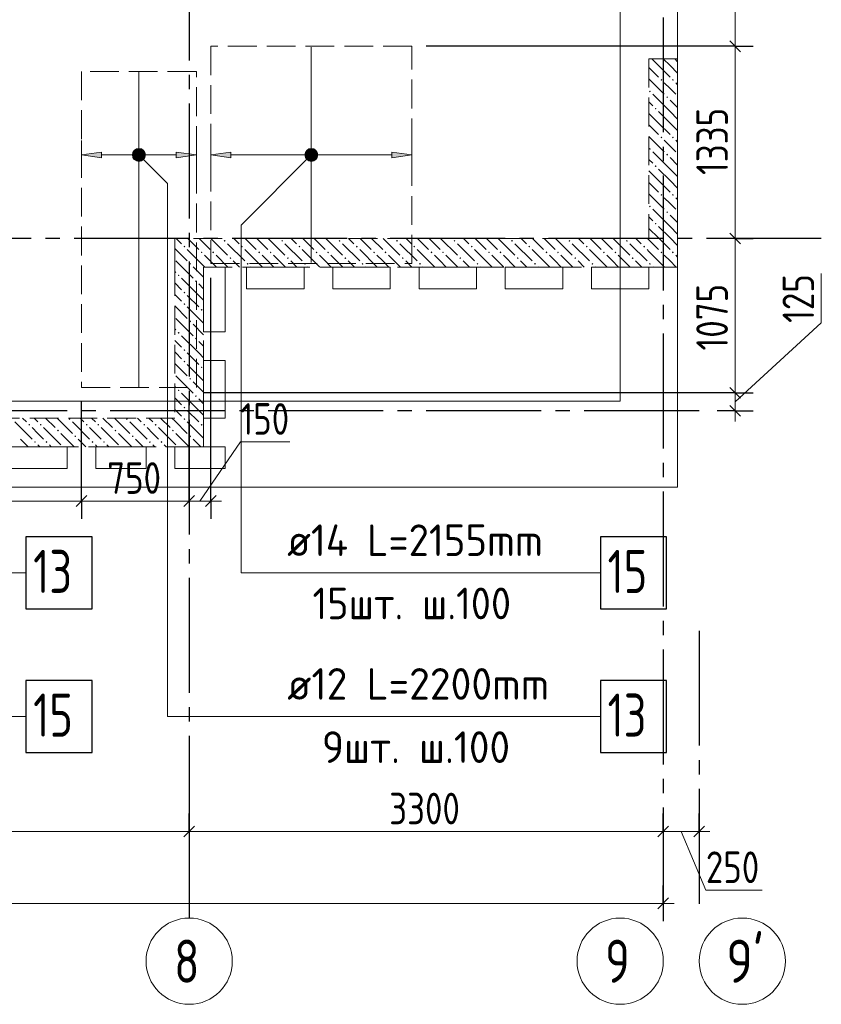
# Model space of a CAD drawing. Header units: millimetres. Extents: x 0 to 43617, y 0 to 59400.
# Tile 13 of 36: x 28494 to 34074, y 6500 to 13352. Entities that reach past the tile are written whole.
import ezdxf

# ---------------------------------------------------------------- set-up
doc = ezdxf.new("R2010")
doc.units = ezdxf.units.MM
doc.linetypes.add('______2', pattern=[270, 200, -70])
doc.linetypes.add('______5', pattern=[1100, 800, -100, 100, -100])
for name, color, linetype, lineweight in [('Standard', 7, 'Continuous', 25), ('ДОП Верх по У', 7, 'Continuous', 25), ('Оси', 40, '______5', 18), ('Позиционная метка номер позиции', 7, 'Continuous', 13), ('Примечания', 7, 'Continuous', 25)]:
    doc.layers.add(name, color=color, linetype=linetype, lineweight=lineweight)
doc.layers.add('ЖБ Перекрытие верхний уровень', color=7, linetype='Continuous', lineweight=25, true_color=0xe0e0ff)
doc.layers.add('ЖБ Стена верхний уровень', color=7, linetype='Continuous', lineweight=25, true_color=0x006e00)
doc.styles.add('GOST 2.304-81', font='txt')
doc.styles.add('ISOCPEUR', font='txt')

msp = doc.modelspace()

# ---------------------------------------------------------------- hatches: boundary and pattern name
at = {"layer": 'ДОП Верх по У', "linetype": 'Continuous', "lineweight": 13, "transparency": 33554687}
for points in [[(29064, 12391), (28924, 12411), (29064, 12431)], [(29964, 12391), (29824, 12411), (29964, 12431)]]:
    msp.add_hatch(color=7, dxfattribs=at).paths.add_polyline_path(points, flags=16)
for points in [[(29291.7, 12392.2), (29291.7, 12429.7), (29286.5, 12411)], [(29291.7, 12429.7), (29305.2, 12378.7), (29305.2, 12443.2)], [(29291.7, 12429.7), (29291.7, 12392.2), (29305.2, 12378.7)], [(29305.2, 12443.2), (29324, 12373.5), (29324, 12448.5)], [(29305.2, 12443.2), (29305.2, 12378.7), (29324, 12373.5)], [(29324, 12448.5), (29324, 12373.5), (29342.7, 12378.7)], [(29324, 12448.5), (29342.7, 12378.7), (29342.7, 12443.2)], [(29342.7, 12443.2), (29342.7, 12378.7), (29356.2, 12392.2)], [(29342.7, 12443.2), (29356.2, 12392.2), (29356.2, 12429.7)], [(29356.2, 12429.7), (29356.2, 12392.2), (29361.5, 12411)], [(29584, 12391), (29724, 12411), (29584, 12431)], [(30491.7, 12392.2), (30491.7, 12429.7), (30486.5, 12411)], [(30491.7, 12429.7), (30505.2, 12378.7), (30505.2, 12443.2)], [(30491.7, 12429.7), (30491.7, 12392.2), (30505.2, 12378.7)], [(30505.2, 12443.2), (30524, 12373.5), (30524, 12448.5)], [(30505.2, 12443.2), (30505.2, 12378.7), (30524, 12373.5)], [(30524, 12448.5), (30524, 12373.5), (30542.7, 12378.7)], [(30524, 12448.5), (30542.7, 12378.7), (30542.7, 12443.2)], [(30542.7, 12443.2), (30542.7, 12378.7), (30556.2, 12392.2)], [(30542.7, 12443.2), (30556.2, 12392.2), (30556.2, 12429.7)], [(30556.2, 12429.7), (30556.2, 12392.2), (30561.5, 12411)], [(31084, 12391), (31224, 12411), (31084, 12431)]]:
    msp.add_hatch(color=7, dxfattribs=at).paths.add_polyline_path(points)
at = {"layer": 'ЖБ Стена верхний уровень', "linetype": 'Continuous', "lineweight": 18, "transparency": 33554687}
for points in [[(32954.4, 12933.1), (32960.9, 12939.6), (32967.4, 12933.1), (32960.9, 12926.6)], [(33034.4, 12933.1), (33040.9, 12939.6), (33047.4, 12933.1), (33040.9, 12926.6)], [(32874.5, 12853.1), (32881, 12859.6), (32887.5, 12853.1), (32881, 12846.6)], [(32994.5, 12813.1), (33001, 12819.6), (33007.5, 12813.1), (33001, 12806.6)], [(32914.5, 12733.1), (32921, 12739.6), (32927.4, 12733.1), (32921, 12726.6)], [(32954.4, 12533.1), (32960.9, 12539.6), (32967.4, 12533.1), (32960.9, 12526.6)], [(33034.4, 12533.1), (33040.9, 12539.6), (33047.4, 12533.1), (33040.9, 12526.6)], [(32874.5, 12453.1), (32881, 12459.6), (32887.5, 12453.1), (32881, 12446.6)], [(32994.5, 12413.1), (33001, 12419.6), (33007.5, 12413.1), (33001, 12406.6)], [(32914.5, 12333.1), (32921, 12339.6), (32927.4, 12333.1), (32921, 12326.6)], [(32954.4, 12133.1), (32960.9, 12139.6), (32967.4, 12133.1), (32960.9, 12126.6)], [(33034.4, 12133.1), (33040.9, 12139.6), (33047.4, 12133.1), (33040.9, 12126.6)], [(32874.5, 12053.1), (32881, 12059.6), (32887.5, 12053.1), (32881, 12046.6)], [(32994.5, 12013.1), (33001, 12019.6), (33007.5, 12013.1), (33001, 12006.6)], [(32914.5, 11933.1), (32921, 11939.6), (32927.4, 11933.1), (32921, 11926.6)], [(29914.5, 11813.1), (29921, 11819.6), (29927.4, 11813.1), (29921, 11806.6)], [(30314.5, 11813.1), (30321, 11819.6), (30327.4, 11813.1), (30321, 11806.6)], [(30714.5, 11813.1), (30721, 11819.6), (30727.4, 11813.1), (30721, 11806.6)], [(31114.5, 11813.1), (31121, 11819.6), (31127.4, 11813.1), (31121, 11806.6)], [(31514.5, 11813.1), (31521, 11819.6), (31527.4, 11813.1), (31521, 11806.6)], [(31914.5, 11813.1), (31921, 11819.6), (31927.4, 11813.1), (31921, 11806.6)], [(32314.5, 11813.1), (32321, 11819.6), (32327.4, 11813.1), (32321, 11806.6)], [(32714.5, 11813.1), (32721, 11819.6), (32727.4, 11813.1), (32721, 11806.6)], [(29634.5, 11773.1), (29640.9, 11779.6), (29647.4, 11773.1), (29640.9, 11766.6)], [(29754.4, 11733.1), (29760.9, 11739.6), (29767.4, 11733.1), (29760.9, 11726.6)], [(29834.5, 11733.1), (29840.9, 11739.6), (29847.4, 11733.1), (29840.9, 11726.6)], [(30034.5, 11773.1), (30040.9, 11779.6), (30047.4, 11773.1), (30040.9, 11766.6)], [(30154.4, 11733.1), (30160.9, 11739.6), (30167.4, 11733.1), (30160.9, 11726.6)], [(30234.5, 11733.1), (30240.9, 11739.6), (30247.4, 11733.1), (30240.9, 11726.6)], [(30434.5, 11773.1), (30440.9, 11779.6), (30447.4, 11773.1), (30440.9, 11766.6)], [(30554.4, 11733.1), (30560.9, 11739.6), (30567.4, 11733.1), (30560.9, 11726.6)], [(30634.5, 11733.1), (30640.9, 11739.6), (30647.4, 11733.1), (30640.9, 11726.6)], [(30834.5, 11773.1), (30840.9, 11779.6), (30847.4, 11773.1), (30840.9, 11766.6)], [(30954.4, 11733.1), (30960.9, 11739.6), (30967.4, 11733.1), (30960.9, 11726.6)], [(31034.5, 11733.1), (31040.9, 11739.6), (31047.4, 11733.1), (31040.9, 11726.6)], [(31234.5, 11773.1), (31240.9, 11779.6), (31247.4, 11773.1), (31240.9, 11766.6)], [(31354.4, 11733.1), (31360.9, 11739.6), (31367.4, 11733.1), (31360.9, 11726.6)], [(31434.5, 11733.1), (31440.9, 11739.6), (31447.4, 11733.1), (31440.9, 11726.6)], [(31634.5, 11773.1), (31640.9, 11779.6), (31647.4, 11773.1), (31640.9, 11766.6)], [(31754.4, 11733.1), (31760.9, 11739.6), (31767.4, 11733.1), (31760.9, 11726.6)], [(31834.5, 11733.1), (31840.9, 11739.6), (31847.4, 11733.1), (31840.9, 11726.6)], [(32034.5, 11773.1), (32040.9, 11779.6), (32047.4, 11773.1), (32040.9, 11766.6)], [(32154.4, 11733.1), (32160.9, 11739.6), (32167.4, 11733.1), (32160.9, 11726.6)], [(32234.5, 11733.1), (32240.9, 11739.6), (32247.4, 11733.1), (32240.9, 11726.6)], [(32434.5, 11773.1), (32440.9, 11779.6), (32447.4, 11773.1), (32440.9, 11766.6)], [(32554.4, 11733.1), (32560.9, 11739.6), (32567.4, 11733.1), (32560.9, 11726.6)], [(32634.5, 11733.1), (32640.9, 11739.6), (32647.4, 11733.1), (32640.9, 11726.6)], [(32834.4, 11773.1), (32840.9, 11779.6), (32847.4, 11773.1), (32840.9, 11766.6)], [(32954.4, 11733.1), (32960.9, 11739.6), (32967.4, 11733.1), (32960.9, 11726.6)], [(33034.4, 11733.1), (33040.9, 11739.6), (33047.4, 11733.1), (33040.9, 11726.6)], [(29674.5, 11653.1), (29681, 11659.6), (29687.5, 11653.1), (29681, 11646.6)], [(29954.4, 11693.1), (29960.9, 11699.6), (29967.4, 11693.1), (29960.9, 11686.6)], [(30074.5, 11653.1), (30081, 11659.6), (30087.5, 11653.1), (30081, 11646.6)], [(30354.4, 11693.1), (30360.9, 11699.6), (30367.4, 11693.1), (30360.9, 11686.6)], [(30474.5, 11653.1), (30481, 11659.6), (30487.5, 11653.1), (30481, 11646.6)], [(30754.4, 11693.1), (30760.9, 11699.6), (30767.4, 11693.1), (30760.9, 11686.6)], [(30874.5, 11653.1), (30881, 11659.6), (30887.5, 11653.1), (30881, 11646.6)], [(31154.4, 11693.1), (31160.9, 11699.6), (31167.4, 11693.1), (31160.9, 11686.6)], [(31274.5, 11653.1), (31281, 11659.6), (31287.5, 11653.1), (31281, 11646.6)], [(31554.4, 11693.1), (31560.9, 11699.6), (31567.4, 11693.1), (31560.9, 11686.6)], [(31674.5, 11653.1), (31681, 11659.6), (31687.5, 11653.1), (31681, 11646.6)], [(31954.4, 11693.1), (31960.9, 11699.6), (31967.4, 11693.1), (31960.9, 11686.6)], [(32074.5, 11653.1), (32081, 11659.6), (32087.5, 11653.1), (32081, 11646.6)], [(32354.4, 11693.1), (32360.9, 11699.6), (32367.4, 11693.1), (32360.9, 11686.6)], [(32474.5, 11653.1), (32481, 11659.6), (32487.5, 11653.1), (32481, 11646.6)], [(32754.4, 11693.1), (32760.9, 11699.6), (32767.4, 11693.1), (32760.9, 11686.6)], [(32874.5, 11653.1), (32881, 11659.6), (32887.5, 11653.1), (32881, 11646.6)], [(29594.5, 11573.1), (29601, 11579.6), (29607.5, 11573.1), (29601, 11566.6)], [(29714.5, 11533.1), (29721, 11539.6), (29727.4, 11533.1), (29721, 11526.6)], [(29634.5, 11453.1), (29640.9, 11459.6), (29647.4, 11453.1), (29640.9, 11446.6)], [(29634.5, 11373.1), (29640.9, 11379.6), (29647.4, 11373.1), (29640.9, 11366.6)], [(29754.4, 11333.1), (29760.9, 11339.6), (29767.4, 11333.1), (29760.9, 11326.6)], [(29674.5, 11253.1), (29681, 11259.6), (29687.5, 11253.1), (29681, 11246.6)], [(29594.5, 11173.1), (29601, 11179.6), (29607.5, 11173.1), (29601, 11166.6)], [(29714.5, 11133.1), (29721, 11139.6), (29727.4, 11133.1), (29721, 11126.6)], [(29634.5, 11053.1), (29640.9, 11059.6), (29647.4, 11053.1), (29640.9, 11046.6)], [(29634.5, 10973.1), (29640.9, 10979.6), (29647.4, 10973.1), (29640.9, 10966.6)], [(29754.4, 10933.1), (29760.9, 10939.6), (29767.4, 10933.1), (29760.9, 10926.6)], [(29674.5, 10853.1), (29681, 10859.6), (29687.5, 10853.1), (29681, 10846.6)], [(29594.5, 10773.1), (29601, 10779.6), (29607.5, 10773.1), (29601, 10766.6)], [(29714.5, 10733.1), (29721, 10739.6), (29727.4, 10733.1), (29721, 10726.6)], [(29634.5, 10653.1), (29640.9, 10659.6), (29647.4, 10653.1), (29640.9, 10646.6)], [(28834.5, 10573.1), (28840.9, 10579.6), (28847.4, 10573.1), (28840.9, 10566.6)], [(29234.5, 10573.1), (29240.9, 10579.6), (29247.4, 10573.1), (29240.9, 10566.6)], [(29634.5, 10573.1), (29640.9, 10579.6), (29647.4, 10573.1), (29640.9, 10566.6)], [(28554.4, 10533.1), (28560.9, 10539.6), (28567.4, 10533.1), (28560.9, 10526.6)], [(28634.5, 10533.1), (28640.9, 10539.6), (28647.4, 10533.1), (28640.9, 10526.6)], [(28754.4, 10493.1), (28760.9, 10499.6), (28767.4, 10493.1), (28760.9, 10486.6)], [(28954.4, 10533.1), (28960.9, 10539.6), (28967.4, 10533.1), (28960.9, 10526.6)], [(29034.5, 10533.1), (29040.9, 10539.6), (29047.4, 10533.1), (29040.9, 10526.6)], [(29154.4, 10493.1), (29160.9, 10499.6), (29167.4, 10493.1), (29160.9, 10486.6)], [(29354.4, 10533.1), (29360.9, 10539.6), (29367.4, 10533.1), (29360.9, 10526.6)], [(29434.5, 10533.1), (29440.9, 10539.6), (29447.4, 10533.1), (29440.9, 10526.6)], [(29554.4, 10493.1), (29560.9, 10499.6), (29567.4, 10493.1), (29560.9, 10486.6)], [(29754.4, 10533.1), (29760.9, 10539.6), (29767.4, 10533.1), (29760.9, 10526.6)], [(28594.5, 10413.1), (28601, 10419.6), (28607.5, 10413.1), (28601, 10406.6)], [(28674.5, 10413.1), (28681, 10419.6), (28687.5, 10413.1), (28681, 10406.6)], [(28874.5, 10453.1), (28881, 10459.6), (28887.5, 10453.1), (28881, 10446.6)], [(28994.5, 10413.1), (29001, 10419.6), (29007.5, 10413.1), (29001, 10406.6)], [(29074.5, 10413.1), (29081, 10419.6), (29087.5, 10413.1), (29081, 10406.6)], [(29274.5, 10453.1), (29281, 10459.6), (29287.5, 10453.1), (29281, 10446.6)], [(29394.5, 10413.1), (29401, 10419.6), (29407.5, 10413.1), (29401, 10406.6)], [(29474.5, 10413.1), (29481, 10419.6), (29487.5, 10413.1), (29481, 10406.6)], [(29674.5, 10453.1), (29681, 10459.6), (29687.5, 10453.1), (29681, 10446.6)]]:
    msp.add_hatch(color=7, dxfattribs=at).paths.add_polyline_path(points, flags=16)
at = {"layer": 'Позиционная метка номер позиции', "linetype": 'Continuous', "lineweight": 13, "transparency": 33554687}
for points in [[(29280.7, 12422.5), (29312.5, 12454.3), (29292.2, 12442.8)], [(29312.5, 12454.3), (29280.7, 12422.5), (29280.7, 12399.5)], [(29312.5, 12454.3), (29280.7, 12399.5), (29335.4, 12454.3)], [(29335.4, 12454.3), (29280.7, 12399.5), (29292.2, 12379.2)], [(29335.4, 12454.3), (29292.2, 12379.2), (29355.8, 12442.8)], [(29355.8, 12442.8), (29292.2, 12379.2), (29312.5, 12367.7)], [(29355.8, 12442.8), (29312.5, 12367.7), (29367.3, 12422.5)], [(29367.3, 12422.5), (29312.5, 12367.7), (29335.4, 12367.7)], [(29367.3, 12422.5), (29335.4, 12367.7), (29367.3, 12399.5)], [(30555.8, 12379.2), (30492.2, 12442.8), (30480.7, 12422.5)], [(30555.8, 12379.2), (30480.7, 12422.5), (30535.4, 12367.7)], [(30535.4, 12367.7), (30480.7, 12422.5), (30480.7, 12399.5)], [(30567.3, 12399.5), (30512.5, 12454.3), (30492.2, 12442.8)], [(30567.3, 12399.5), (30492.2, 12442.8), (30555.8, 12379.2)], [(30567.3, 12422.5), (30535.4, 12454.3), (30512.5, 12454.3)], [(30567.3, 12422.5), (30512.5, 12454.3), (30567.3, 12399.5)], [(30535.4, 12454.3), (30567.3, 12422.5), (30555.8, 12442.8)], [(29367.3, 12399.5), (29335.4, 12367.7), (29355.8, 12379.2)], [(30535.4, 12367.7), (30480.7, 12399.5), (30512.5, 12367.7)], [(30512.5, 12367.7), (30480.7, 12399.5), (30492.2, 12379.2)]]:
    msp.add_hatch(color=7, dxfattribs=at).paths.add_polyline_path(points)

# ---------------------------------------------------------------- linework, layer by layer
at = {"layer": 'Standard', "color": 251, "linetype": 'Continuous', "lineweight": -3, "true_color": 0x656565, "transparency": 33554687}
for p, q in [((33474, 13167), (31324, 13167)), ((33474, 13167), (33349, 13167)), ((33474, 13167), (33599, 13167)), ((33474, 11830), (33349, 11830)), ((33474, 11830), (33599, 11830)), ((33474, 11830), (33474, 11830)), ((33474, 10755), (29774, 10755)), ((33474, 10755), (33349, 10755)), ((33474, 10755), (33599, 10755)), ((33474, 10630), (33349, 10630)), ((33474, 10630), (33599, 10630)), ((33474, 10630), (33474, 10630)), ((28924, 10002.5), (28924, 10127.5)), ((29674, 10002.5), (29674, 10127.5)), ((29824, 10002.5), (29824, 10127.5)), ((28924, 10002.5), (28924, 9877.5)), ((29674, 10002.5), (29674, 9877.5)), ((29824, 10002.5), (29824, 9877.5)), ((29674, 7702.5), (29674, 7827.5)), ((32974, 7702.5), (32974, 7827.5)), ((33224, 7702.5), (33224, 7827.5)), ((29674, 7702.5), (29674, 7577.5)), ((32974, 7702.5), (32974, 7577.5)), ((33224, 7702.5), (33224, 7577.5)), ((32974, 7202.5), (32974, 7327.5)), ((32974, 7202.5), (32974, 7077.5)), ((32974, 7202.5), (32974, 7202.5))]:
    msp.add_line(p, q, dxfattribs=at)
at = {"layer": 'Standard', "color": 7, "linetype": 'Continuous', "lineweight": 25, "transparency": 33554687}
for p, q in [((33511.5, 13129.5), (33436.5, 13204.5)), ((33511.5, 11792.5), (33436.5, 11867.5)), ((33511.5, 10717.5), (33436.5, 10792.5)), ((33511.5, 10592.5), (33436.5, 10667.5)), ((28961.5, 10040), (28886.5, 9965)), ((29711.5, 10040), (29636.5, 9965)), ((29861.5, 10040), (29786.5, 9965)), ((29636.5, 7665), (29711.5, 7740)), ((32936.5, 7665), (33011.5, 7740)), ((33186.5, 7665), (33261.5, 7740)), ((33011.5, 7240), (32936.5, 7165))]:
    msp.add_line(p, q, dxfattribs=at)
at = {"layer": 'Standard', "color": 7, "linetype": 'Continuous', "lineweight": 13, "transparency": 33554687}
for p, q in [((34074, 11242.5), (34074, 11586.4)), ((33474, 10692.5), (34074, 11242.5)), ((33474, 10630), (33474, 10755)), ((33474, 10630), (33474, 10555)), ((29749, 10002.5), (30030.7, 10413.6)), ((30030.7, 10413.6), (30374.8, 10413.6)), ((28924, 10002.5), (27124, 10002.5)), ((29674, 10002.5), (28924, 10002.5)), ((29824, 10002.5), (29674, 10002.5)), ((29824, 10002.5), (29899, 10002.5)), ((26374, 7702.5), (29674, 7702.5)), ((29674, 7702.5), (32974, 7702.5)), ((32974, 7702.5), (33224, 7702.5)), ((33099, 7702.5), (33270.4, 7293.9)), ((33224, 7702.5), (33299, 7702.5)), ((33270.4, 7293.9), (33661.4, 7293.9)), ((32974, 7202.5), (7924, 7202.5)), ((32974, 7202.5), (33049, 7202.5))]:
    msp.add_line(p, q, dxfattribs=at)
at = {"layer": 'Standard', "color": 254, "linetype": 'Continuous', "lineweight": 13, "true_color": 0xc4c4ff, "transparency": 33554687}
msp.add_lwpolyline([(7992, 10698), (32674, 10698), (32674, 56820), (7992, 56820), (7992, 10698)], dxfattribs=at)
at = {"layer": 'Standard', "color": 7, "linetype": 'Continuous', "lineweight": 13, "transparency": 33554687}
for points in [[(33474, 13167), (33474, 13387.8), (33474, 13387.8), (33474, 14580)], [(33474, 11830), (33474, 12094.9), (33474, 12094.9), (33474, 13167)], [(33474, 10755), (33474, 10952.7), (33474, 10952.7), (33474, 11830)]]:
    msp.add_lwpolyline(points, dxfattribs=at)
at = {"layer": 'Standard', "color": 251, "linetype": 'Continuous', "lineweight": -3, "true_color": 0x656565, "transparency": 33554687}
for points in [[(29824, 10002.5), (29824, 10353.5), (29824, 10353.5), (29824, 10398.9), (29824, 10398.9), (29824, 10410), (29824, 10410), (29824, 10430.6), (29824, 10430.6), (29824, 11555)], [(28924, 10002.5), (28924, 10235), (28924, 10235), (28924, 10303.6), (28924, 10303.6), (28924, 10430.6), (28924, 10430.6), (28924, 10692)], [(29674, 10002.5), (29674, 10287), (29674, 10287), (29674, 10371.6), (29674, 10371.6), (29674, 10392.3), (29674, 10392.3), (29674, 10430.6), (29674, 10430.6), (29674, 10692)], [(29674, 7702.5), (29674, 7369.1), (29674, 7369.1), (29674, 7250.3)], [(32974, 7702.5), (32974, 7315.2), (32974, 7315.2), (32974, 7250.3)], [(33224, 7702.5), (33224, 7311.1), (33224, 7311.1), (33224, 7250.3)]]:
    msp.add_lwpolyline(points, dxfattribs=at)
at = {"layer": 'ДОП Верх по У', "color": 7, "linetype": 'Continuous', "lineweight": 18, "transparency": 33554687}
for p, q in [((30524, 13162), (30524, 11662)), ((29324, 10798), (29324, 12986))]:
    msp.add_line(p, q, dxfattribs=at)
at = {"layer": 'ДОП Верх по У', "color": 251, "linetype": 'Continuous', "lineweight": 13, "true_color": 0x494949, "transparency": 33554687}
for p, q in [((28924, 12411), (28924, 12511)), ((29724, 12411), (29724, 12511)), ((29824, 12411), (29824, 12511)), ((31224, 12411), (31224, 12511)), ((28924, 12411), (29064, 12431)), ((29064, 12391), (28924, 12411)), ((28924, 12411), (28924, 12311)), ((28924, 12411), (28924, 12411)), ((29064, 12431), (29064, 12391)), ((29064, 12411), (29294, 12411)), ((29324, 12448.5), (29324, 12448.5)), ((29354, 12411), (29584, 12411)), ((29724, 12411), (29584, 12431)), ((29584, 12431), (29584, 12391)), ((29584, 12391), (29724, 12411)), ((29724, 12411), (29724, 12311)), ((29724, 12411), (29724, 12411)), ((29824, 12411), (29964, 12431)), ((29964, 12391), (29824, 12411)), ((29824, 12411), (29824, 12311)), ((29824, 12411), (29824, 12411)), ((29964, 12431), (29964, 12391)), ((29964, 12411), (30494, 12411)), ((30524, 12448.5), (30524, 12448.5)), ((30554, 12411), (31084, 12411)), ((31224, 12411), (31084, 12431)), ((31084, 12431), (31084, 12391)), ((31084, 12391), (31224, 12411)), ((31224, 12411), (31224, 12311)), ((31224, 12411), (31224, 12411)), ((29324, 12373.5), (29324, 12373.5)), ((30524, 12373.5), (30524, 12373.5))]:
    msp.add_line(p, q, dxfattribs=at)
at = {"layer": 'ДОП Верх по У', "color": 7, "linetype": 'Continuous', "lineweight": 13, "transparency": 33554687}
for p, q in [((30336.1, 9502.5), (32400.1, 9502.5)), ((30336.1, 8502.5), (32422.1, 8502.5))]:
    msp.add_line(p, q, dxfattribs=at)
at = {"layer": 'ДОП Верх по У', "color": 7, "linetype": 'Continuous', "lineweight": 25, "transparency": 33554687}
for points in [[(28538.1, 9252.5), (28998.1, 9252.5), (28998.1, 9752.5), (28538.1, 9752.5), (28538.1, 9252.5)], [(32536.1, 9252.5), (32996.1, 9252.5), (32996.1, 9752.5), (32536.1, 9752.5), (32536.1, 9252.5)], [(28538.1, 8252.5), (28998.1, 8252.5), (28998.1, 8752.5), (28538.1, 8752.5), (28538.1, 8252.5)], [(32536.1, 8252.5), (32996.1, 8252.5), (32996.1, 8752.5), (32536.1, 8752.5), (32536.1, 8252.5)]]:
    msp.add_lwpolyline(points, dxfattribs=at)
at = {"layer": 'ДОП Верх по У', "color": 251, "linetype": 'Continuous', "lineweight": 13, "true_color": 0x494949, "transparency": 33554687}
for centre in [(29324, 12411), (30524, 12411)]:
    msp.add_circle(centre, 37.5, dxfattribs=at)
at = {"layer": 'ЖБ Перекрытие верхний уровень', "color": 7, "linetype": 'Continuous', "lineweight": 18, "transparency": 33554687}
for p, q in [((33074, 10100), (33074, 25060)), ((29774, 11630), (29924, 11630)), ((29774, 11180), (29774, 11630)), ((29924, 11630), (29924, 11180)), ((30074, 11480), (30074, 11630)), ((30074, 11630), (30474, 11630)), ((30474, 11630), (30474, 11480)), ((30674, 11480), (30674, 11630)), ((30674, 11630), (31074, 11630)), ((31074, 11630), (31074, 11480)), ((31274, 11480), (31274, 11630)), ((31274, 11630), (31674, 11630)), ((31674, 11630), (31674, 11480)), ((31874, 11480), (31874, 11630)), ((31874, 11630), (32274, 11630)), ((32274, 11630), (32274, 11480)), ((32474, 11630), (32874, 11630)), ((32474, 11480), (32474, 11630)), ((32874, 11630), (32874, 11480)), ((30474, 11480), (30074, 11480)), ((31074, 11480), (30674, 11480)), ((31674, 11480), (31274, 11480)), ((32274, 11480), (31874, 11480)), ((32874, 11480), (32474, 11480)), ((29924, 11180), (29774, 11180)), ((29774, 10580), (29774, 10980)), ((29774, 10980), (29924, 10980)), ((29924, 10980), (29924, 10580)), ((29924, 10580), (29774, 10580)), ((28424, 10380), (28824, 10380)), ((28824, 10380), (28824, 10230)), ((29024, 10230), (29024, 10380)), ((29024, 10380), (29374, 10380)), ((29374, 10380), (29374, 10230)), ((29574, 10230), (29574, 10380)), ((29574, 10380), (29924, 10380)), ((29924, 10380), (29924, 10230)), ((28824, 10230), (28424, 10230)), ((29374, 10230), (29024, 10230)), ((29924, 10230), (29574, 10230)), ((18093.6, 10100), (33074, 10100))]:
    msp.add_line(p, q, dxfattribs=at)
at = {"layer": 'ЖБ Стена верхний уровень', "color": 251, "linetype": '______2', "lineweight": 13, "true_color": 0x656565, "transparency": 33554687}
for p, q in [((32874, 13080), (32874, 11830)), ((33074, 13080), (32874, 13080)), ((33074, 11630), (33074, 13080)), ((32874, 11830), (29574, 11830)), ((29574, 11830), (29574, 11630)), ((29574, 11630), (29574, 10580)), ((29774, 11630), (32874, 11630)), ((29774, 10380), (29774, 11630)), ((32874, 11630), (33074, 11630)), ((29574, 10580), (26474, 10580)), ((26274, 10380), (29574, 10380)), ((29574, 10380), (29774, 10380))]:
    msp.add_line(p, q, dxfattribs=at)
at = {"layer": 'ЖБ Стена верхний уровень', "color": 9, "linetype": 'Continuous', "lineweight": 18, "true_color": 0xc7c7c7, "transparency": 33554687}
for p, q in [((32874, 13020.1), (32940.9, 12953.1)), ((32940.9, 13033.1), (32894.1, 13080)), ((32940.9, 13033.1), (33021, 12953.1)), ((32974.1, 13080), (33021, 13033.1)), ((33021, 13033.1), (33074, 12980.1)), ((33054.1, 13080), (33074, 13060.1)), ((32874, 12940.1), (32981, 12833.1)), ((33021, 12873.1), (32981, 12913.1)), ((33060.9, 12913.1), (33074, 12900.1)), ((33021, 12713.1), (32901, 12833.1)), ((33060.9, 12833.1), (33021, 12873.1)), ((32874, 12780.1), (32901, 12753.1)), ((33021, 12793.1), (33074, 12740.1)), ((32940.9, 12633.1), (32874, 12700.1)), ((32940.9, 12713.1), (33021, 12633.1)), ((33021, 12713.1), (33074, 12660.1)), ((32874, 12620.1), (32940.9, 12553.1)), ((32940.9, 12633.1), (33021, 12553.1)), ((33021, 12633.1), (33074, 12580.1)), ((32874, 12540.1), (32981, 12433.1)), ((33021, 12473.1), (32981, 12513.1)), ((33060.9, 12433.1), (33021, 12473.1)), ((33060.9, 12513.1), (33074, 12500.1)), ((33021, 12313.1), (32901, 12433.1)), ((32874, 12380.1), (32901, 12353.1)), ((33021, 12393.1), (33074, 12340.1)), ((32940.9, 12233.1), (32874, 12300.1)), ((32940.9, 12313.1), (33021, 12233.1)), ((33021, 12313.1), (33074, 12260.1)), ((32874, 12220.1), (32940.9, 12153.1)), ((32940.9, 12233.1), (33021, 12153.1)), ((33021, 12233.1), (33074, 12180.1)), ((32874, 12140.1), (32981, 12033.1)), ((33021, 12073.1), (32981, 12113.1)), ((33060.9, 12033.1), (33021, 12073.1)), ((33060.9, 12113.1), (33074, 12100.1)), ((33021, 11913.1), (32901, 12033.1)), ((33021, 11993.1), (33074, 11940.1)), ((32874, 11980.1), (32901, 11953.1)), ((32940.9, 11833.1), (32874, 11900.1)), ((32940.9, 11913.1), (33021, 11833.1)), ((33021, 11913.1), (33074, 11860.1)), ((29621, 11793.1), (29584.1, 11830)), ((29664.1, 11830), (29740.9, 11753.1)), ((29744.1, 11830), (29821, 11753.1)), ((29824.1, 11830), (29940.9, 11713.1)), ((29940.9, 11793.1), (30060.9, 11673.1)), ((30021, 11793.1), (29984.1, 11830)), ((30064.1, 11830), (30140.9, 11753.1)), ((30144.1, 11830), (30221, 11753.1)), ((30224.1, 11830), (30340.9, 11713.1)), ((30340.9, 11793.1), (30460.9, 11673.1)), ((30421, 11793.1), (30384.1, 11830)), ((30464.1, 11830), (30540.9, 11753.1)), ((30544.1, 11830), (30621, 11753.1)), ((30624.1, 11830), (30740.9, 11713.1)), ((30740.9, 11793.1), (30860.9, 11673.1)), ((30821, 11793.1), (30784.1, 11830)), ((30864.1, 11830), (30940.9, 11753.1)), ((30944.1, 11830), (31021, 11753.1)), ((31024.1, 11830), (31140.9, 11713.1)), ((31140.9, 11793.1), (31260.9, 11673.1)), ((31221, 11793.1), (31184.1, 11830)), ((31264.1, 11830), (31340.9, 11753.1)), ((31344.1, 11830), (31421, 11753.1)), ((31424.1, 11830), (31540.9, 11713.1)), ((31540.9, 11793.1), (31660.9, 11673.1)), ((31621, 11793.1), (31584.1, 11830)), ((31664.1, 11830), (31740.9, 11753.1)), ((31744.1, 11830), (31821, 11753.1)), ((31824.1, 11830), (31940.9, 11713.1)), ((31940.9, 11793.1), (32060.9, 11673.1)), ((32021, 11793.1), (31984.1, 11830)), ((32064.1, 11830), (32140.9, 11753.1)), ((32144.1, 11830), (32221, 11753.1)), ((32224.1, 11830), (32340.9, 11713.1)), ((32340.9, 11793.1), (32460.9, 11673.1)), ((32421, 11793.1), (32384.1, 11830)), ((32464.1, 11830), (32540.9, 11753.1)), ((32544.1, 11830), (32621, 11753.1)), ((32624.1, 11830), (32740.9, 11713.1)), ((32740.9, 11793.1), (32860.9, 11673.1)), ((32821, 11793.1), (32784.1, 11830)), ((32864.1, 11830), (32874, 11820.1)), ((32874, 11820.1), (32940.9, 11753.1)), ((32940.9, 11833.1), (33021, 11753.1)), ((33021, 11833.1), (33074, 11780.1)), ((29574, 11760.1), (29660.9, 11673.1)), ((29660.9, 11753.1), (29781, 11633.1)), ((30060.9, 11753.1), (30181, 11633.1)), ((30460.9, 11753.1), (30581, 11633.1)), ((30860.9, 11753.1), (30981, 11633.1)), ((31260.9, 11753.1), (31381, 11633.1)), ((31660.9, 11753.1), (31781, 11633.1)), ((32060.9, 11753.1), (32181, 11633.1)), ((32460.9, 11753.1), (32581, 11633.1)), ((32860.9, 11753.1), (32874, 11740.1)), ((32874, 11740.1), (32981, 11633.1)), ((29581, 11673.1), (29624.1, 11630)), ((29821, 11673.1), (29781, 11713.1)), ((29860.9, 11633.1), (29821, 11673.1)), ((29860.9, 11713.1), (29944.1, 11630)), ((29981, 11673.1), (30024.1, 11630)), ((30221, 11673.1), (30181, 11713.1)), ((30260.9, 11633.1), (30221, 11673.1)), ((30260.9, 11713.1), (30344.1, 11630)), ((30381, 11673.1), (30424.1, 11630)), ((30621, 11673.1), (30581, 11713.1)), ((30660.9, 11633.1), (30621, 11673.1)), ((30660.9, 11713.1), (30744.1, 11630)), ((30781, 11673.1), (30824.1, 11630)), ((31021, 11673.1), (30981, 11713.1)), ((31060.9, 11633.1), (31021, 11673.1)), ((31060.9, 11713.1), (31144.1, 11630)), ((31181, 11673.1), (31224.1, 11630)), ((31421, 11673.1), (31381, 11713.1)), ((31460.9, 11633.1), (31421, 11673.1)), ((31460.9, 11713.1), (31544.1, 11630)), ((31581, 11673.1), (31624.1, 11630)), ((31821, 11673.1), (31781, 11713.1)), ((31860.9, 11633.1), (31821, 11673.1)), ((31860.9, 11713.1), (31944.1, 11630)), ((31981, 11673.1), (32024.1, 11630)), ((32221, 11673.1), (32181, 11713.1)), ((32260.9, 11633.1), (32221, 11673.1)), ((32260.9, 11713.1), (32344.1, 11630)), ((32381, 11673.1), (32424.1, 11630)), ((32621, 11673.1), (32581, 11713.1)), ((32660.9, 11633.1), (32621, 11673.1)), ((32660.9, 11713.1), (32744.1, 11630)), ((32781, 11673.1), (32824.1, 11630)), ((33021, 11673.1), (32981, 11713.1)), ((33060.9, 11633.1), (33021, 11673.1)), ((33060.9, 11713.1), (33074, 11700.1)), ((29574, 11600.1), (29581, 11593.1)), ((29624.1, 11630), (29701, 11553.1)), ((29704.1, 11630), (29701, 11633.1)), ((29774, 11560.1), (29704.1, 11630)), ((30104.1, 11630), (30101, 11633.1)), ((30504.1, 11630), (30501, 11633.1)), ((30904.1, 11630), (30901, 11633.1)), ((31304.1, 11630), (31301, 11633.1)), ((31704.1, 11630), (31701, 11633.1)), ((32104.1, 11630), (32101, 11633.1)), ((32504.1, 11630), (32501, 11633.1)), ((32904.1, 11630), (32901, 11633.1)), ((29574, 11520.1), (29621, 11473.1)), ((29740.9, 11433.1), (29621, 11553.1)), ((29740.9, 11513.1), (29774, 11480.1)), ((29581, 11433.1), (29574, 11440.1)), ((29621, 11393.1), (29581, 11433.1)), ((29660.9, 11433.1), (29740.9, 11353.1)), ((29740.9, 11433.1), (29774, 11400.1)), ((29574, 11360.1), (29660.9, 11273.1)), ((29660.9, 11353.1), (29774, 11240.1)), ((29581, 11273.1), (29701, 11153.1)), ((29574, 11200.1), (29581, 11193.1)), ((29774, 11160.1), (29701, 11233.1)), ((29574, 11120.1), (29621, 11073.1)), ((29740.9, 11033.1), (29621, 11153.1)), ((29740.9, 11113.1), (29774, 11080.1)), ((29581, 11033.1), (29574, 11040.1)), ((29621, 10993.1), (29581, 11033.1)), ((29660.9, 11033.1), (29740.9, 10953.1)), ((29740.9, 11033.1), (29774, 11000.1)), ((29574, 10960.1), (29660.9, 10873.1)), ((29660.9, 10953.1), (29774, 10840.1)), ((29581, 10873.1), (29701, 10753.1)), ((29774, 10760.1), (29701, 10833.1)), ((29574, 10800.1), (29581, 10793.1)), ((29574, 10720.1), (29621, 10673.1)), ((29740.9, 10633.1), (29621, 10753.1)), ((29740.9, 10713.1), (29774, 10680.1)), ((29581, 10633.1), (29574, 10640.1)), ((29621, 10593.1), (29581, 10633.1)), ((29660.9, 10633.1), (29740.9, 10553.1)), ((29740.9, 10633.1), (29774, 10600.1)), ((28460.9, 10553.1), (28581, 10433.1)), ((28514.1, 10580), (28540.9, 10553.1)), ((28594.1, 10580), (28621, 10553.1)), ((28674.1, 10580), (28740.9, 10513.1)), ((28754.1, 10580), (28860.9, 10473.1)), ((28860.9, 10553.1), (28981, 10433.1)), ((28914.1, 10580), (28940.9, 10553.1)), ((28994.1, 10580), (29021, 10553.1)), ((29074.1, 10580), (29140.9, 10513.1)), ((29154.1, 10580), (29260.9, 10473.1)), ((29260.9, 10553.1), (29381, 10433.1)), ((29314.1, 10580), (29340.9, 10553.1)), ((29394.1, 10580), (29421, 10553.1)), ((29474.1, 10580), (29540.9, 10513.1)), ((29554.1, 10580), (29574, 10560.1)), ((29574, 10560.1), (29660.9, 10473.1)), ((29660.9, 10553.1), (29774, 10440.1)), ((28621, 10473.1), (28581, 10513.1)), ((28660.9, 10513.1), (28781, 10393.1)), ((29021, 10473.1), (28981, 10513.1)), ((29060.9, 10513.1), (29181, 10393.1)), ((29421, 10473.1), (29381, 10513.1)), ((29460.9, 10513.1), (29574, 10400.1)), ((28554.1, 10380), (28501, 10433.1)), ((28660.9, 10433.1), (28621, 10473.1)), ((28781, 10473.1), (28874.1, 10380)), ((28954.1, 10380), (28901, 10433.1)), ((29060.9, 10433.1), (29021, 10473.1)), ((29181, 10473.1), (29274.1, 10380)), ((29354.1, 10380), (29301, 10433.1)), ((29460.9, 10433.1), (29421, 10473.1)), ((29581, 10473.1), (29674.1, 10380)), ((29754.1, 10380), (29701, 10433.1)), ((28621, 10393.1), (28634.1, 10380)), ((28701, 10393.1), (28714.1, 10380)), ((29021, 10393.1), (29034.1, 10380)), ((29101, 10393.1), (29114.1, 10380)), ((29421, 10393.1), (29434.1, 10380)), ((29501, 10393.1), (29514.1, 10380)), ((29574, 10400.1), (29581, 10393.1))]:
    msp.add_line(p, q, dxfattribs=at)
at = {"layer": 'Оси', "color": 8, "linetype": '______5', "lineweight": -3, "transparency": 33554687}
for p, q in [((29674, 25968.6), (29674, 7100)), ((32974, 25468.6), (32974, 7100)), ((34074, 11830), (3600, 11830)), ((33224, 10630), (3600, 10630)), ((33224, 9100), (33224, 7100))]:
    msp.add_line(p, q, dxfattribs=at)
at = {"layer": 'Оси', "color": 7, "linetype": 'Continuous', "lineweight": 13, "transparency": 33554687}
for centre in [(29674, 6800), (32674, 6800), (33524, 6800)]:
    msp.add_circle(centre, 300, dxfattribs=at)
at = {"layer": 'Позиционная метка номер позиции', "color": 7, "linetype": 'Continuous', "lineweight": 13, "transparency": 33554687}
for p, q in [((29292.2, 12442.8), (29292.2, 12442.8)), ((29355.8, 12442.8), (29355.8, 12442.8)), ((30492.2, 12442.8), (30492.2, 12442.8)), ((30555.8, 12442.8), (30555.8, 12442.8)), ((29292.2, 12379.2), (29292.2, 12379.2)), ((29355.8, 12379.2), (29355.8, 12379.2)), ((30492.2, 12379.2), (30492.2, 12379.2)), ((30555.8, 12379.2), (30555.8, 12379.2))]:
    msp.add_line(p, q, dxfattribs=at)
for points in [[(25524, 12411), (24984, 11871), (24984, 8502.5), (28538.1, 8502.5)], [(26724, 12411), (26038.1, 11725.1), (26038.1, 9502.5), (28538.1, 9502.5)], [(29324, 12411), (29522, 12213), (29522, 8502.5), (32536.1, 8502.5)], [(30524, 12411), (30036.1, 11923.1), (30036.1, 9502.5), (32536.1, 9502.5)]]:
    msp.add_lwpolyline(points, dxfattribs=at)
for centre in [(29324, 12411), (30524, 12411)]:
    msp.add_circle(centre, 45, dxfattribs=at)
at = {"layer": 'Примечания', "color": 7, "linetype": '______2', "lineweight": 18, "transparency": 33554687}
for p, q in [((31224, 13167), (29824, 13167)), ((29824, 13167), (29824, 11655)), ((31224, 11655), (31224, 13167)), ((29724, 12992), (28924, 12992)), ((28924, 12992), (28924, 10792)), ((29724, 10792), (29724, 12992)), ((29824, 11655), (31224, 11655)), ((28924, 10792), (29724, 10792))]:
    msp.add_line(p, q, dxfattribs=at)

# ---------------------------------------------------------------- texts
at = {"layer": 'Standard', "color": 7, "linetype": 'Continuous', "lineweight": 25, "transparency": 33554687, "char_height": 220, "attachment_point": 7, "rotation": 90, "style": 'GOST 2.304-81'}
for s, insert, width in [('1335', (33424, 12271.8), 579.012), ('125', (34024, 11242.5), 469.509), ('1075', (33424, 11050.2), 610.159)]:
    msp.add_mtext(s, dxfattribs=dict(at, insert=insert, width=width))
at = {"layer": 'Standard', "color": 7, "linetype": 'Continuous', "lineweight": 25, "transparency": 33554687, "char_height": 220, "attachment_point": 7, "style": 'GOST 2.304-81'}
for s, insert, width in [('150', (30030.7, 10463.6), 469.509), ('750', (29103.5, 10052.5), 516.39), ('3300', (31066, 7752.5), 641.476), ('250', (33270.4, 7343.9), 516.39)]:
    msp.add_mtext(s, dxfattribs=dict(at, insert=insert, width=width))
at = {"layer": 'ДОП Верх по У', "color": 7, "linetype": 'Continuous', "lineweight": 13, "transparency": 33554687, "attachment_point": 7, "style": 'ISOCPEUR'}
for s, insert, char_height, width in [('\\W0.94;ø14 L=2155mm ', (30356.1, 9619.8), 220, 2126.501), ('\\W0.75;13', (28588.1, 9362.5), 300, 472.289), ('\\W0.75;15', (32586.1, 9362.5), 300, 472.272), ('\\W0.93;15шт. ш.100 ', (30532.1, 9179.8), 220, 1773.346), ('\\W0.96;ø12 L=2200mm ', (30356.1, 8619.8), 220, 2150.516), ('\\W0.75;15', (28588.1, 8362.5), 300, 472.289), ('\\W0.75;13', (32586.1, 8362.5), 300, 472.272), ('\\W0.95;9шт. ш.100 ', (30598.1, 8179.8), 220, 1665.521)]:
    msp.add_mtext(s, dxfattribs=dict(at, insert=insert, char_height=char_height, width=width))
at = {"layer": 'Оси', "color": 7, "linetype": 'Continuous', "lineweight": 25, "transparency": 33554687, "char_height": 300, "attachment_point": 7, "style": 'ISOCPEUR'}
for s, insert, width in [('\\W0.78;8', (29569, 6650), 326.407), ('\\W0.78;9', (32569, 6650), 326.407), ("\\W0.84;9'", (33412.5, 6650), 440.645)]:
    msp.add_mtext(s, dxfattribs=dict(at, insert=insert, width=width))

doc.saveas('drawing.dxf')
